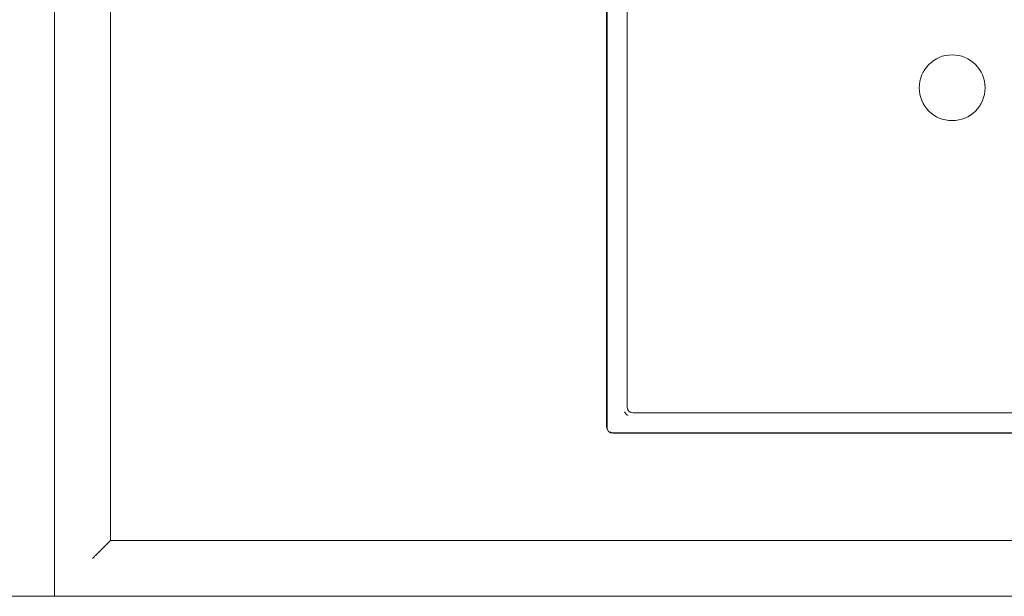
# Model space of a CAD drawing. Header units: millimetres. Extents: x -281 to 121694, y -16481 to 65128.
# Tile 247 of 256: x 15033 to 15527, y 24750 to 25039. Entities that reach past the tile are written whole.
import ezdxf

# ---------------------------------------------------------------- set-up
doc = ezdxf.new("R2010")
doc.units = ezdxf.units.MM
for name, color, linetype, lineweight in [('A--L$01A__Algemeen', 7, 'Continuous', 5), ('A--L74__VasteSanitaireVoorz', 1, 'Continuous', 5), ('A--L82__LosseGebruikersInvent', 1, 'Continuous', 5)]:
    doc.layers.add(name, color=color, linetype=linetype, lineweight=lineweight)

# ---------------------------------------------------------------- blocks, each defined once
blk = doc.blocks.new('NLRS_82_FU_UN_spoekbak_gen_kad - spoelbak dxbxh 900x900x957-54143672-L_80_ 16')
at = {"layer": 'A--L$01A__Algemeen'}
for p, q in [((450, 577.32), (-450, 577.32)), ((450, -322.68), (450, 577.32)), ((423.73, 551.06), (429.27, 556.59)), ((422, 549.32), (-422, 549.32)), ((-422, 549.32), (0, 549.32)), ((422, 549.32), (0, 549.32)), ((422, -294.68), (422, 549.32)), ((422, -294.68), (422, 549.32)), ((-170, 495.6), (170, 495.6)), ((173.28, 492.32), (173.28, 152.32))]:
    blk.add_line(p, q, dxfattribs=at)
blk.add_arc((170, 492.32), 3.28, 0, 90, dxfattribs=at)
for points in [[(431.04, 558.36), (430.82, 558.14), (430.38, 557.71), (429.77, 557.09), (429.42, 556.75), (429.27, 556.59)], [(423.73, 551.06), (423.58, 550.9), (423.24, 550.57), (422.64, 549.96), (422.21, 549.54), (422, 549.32)]]:
    blk.add_open_spline(points, degree=3, dxfattribs=at)
at = {"layer": 'A--L74__VasteSanitaireVoorz'}
for p, q in [((-170, 495.32), (170, 495.32)), ((173, 492.32), (173, 152.32)), ((160, 485.32), (-160, 485.32)), ((163, 162.32), (163, 482.32))]:
    blk.add_line(p, q, dxfattribs=at)
for centre, radius, start, end in [((170, 492.32), 3, 60, 90), ((170, 492.32), 3, 0, 30), ((160, 482.32), 3, 0, 90), ((160, 482.32), 5, 30, 60), ((0, 322.32), 16.5, 0, 180), ((0, 322.32), 16.5, 180, 360)]:
    blk.add_arc(centre, radius, start, end, dxfattribs=at)
blk = doc.blocks.new('NLRS_82_FU_UN_lab en spoel tafels_gen_kad - labtafel zonder onderkast dxbxh 900x1200x950-V602-L_80_ 16')
at = {"layer": 'A--L$01A__Algemeen'}
blk.add_line((600, 637.32), (-600, 637.32), dxfattribs=at)

msp = doc.modelspace()

# ---------------------------------------------------------------- block references
at = {"layer": 'A--L82__LosseGebruikersInvent', "rotation": 180}
for name, p in [('NLRS_82_FU_UN_lab en spoel tafels_gen_kad - labtafel zonder onderkast dxbxh 900x1200x950-V602-L_80_ 16', (14451, 25386.82)), ('NLRS_82_FU_UN_spoekbak_gen_kad - spoelbak dxbxh 900x900x957-54143672-L_80_ 16', (15501, 25326.82))]:
    msp.add_blockref(name, p, dxfattribs=at)

doc.saveas('drawing.dxf')
